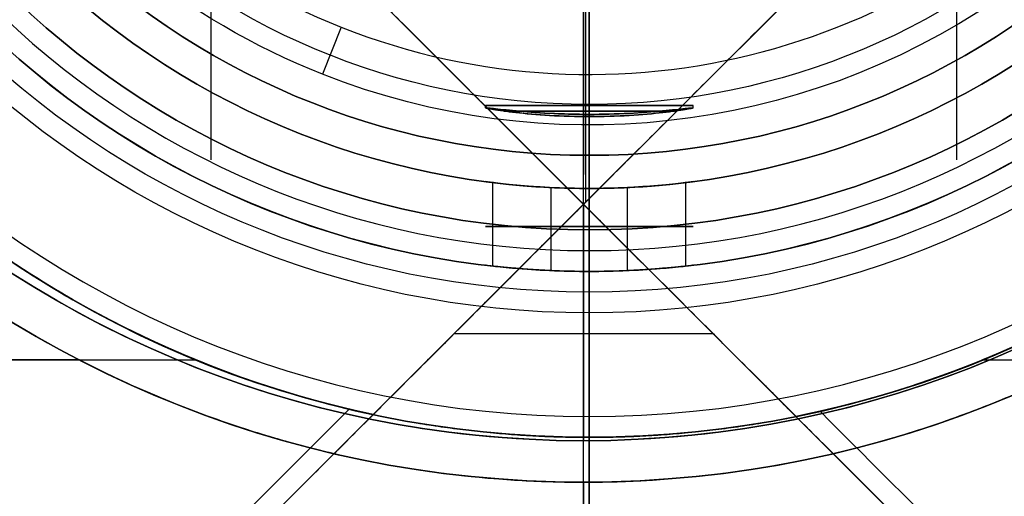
# Model space of a CAD drawing. Header units: millimetres. Extents: x -346 to 346, y -260 to 459.
# Tile 8 of 33: x -14 to 10, y 119 to 131. Entities that reach past the tile are written whole.
import ezdxf

# ---------------------------------------------------------------- set-up
doc = ezdxf.new("R2010")
doc.units = ezdxf.units.MM
doc.layers.add('Layer 01', color=7, linetype='Continuous', true_color=0x000000)

# ---------------------------------------------------------------- blocks, each defined once
blk = doc.blocks.new('Note Lounge Chairs v8')
at = {"layer": 'Layer 01', "color": 254, "true_color": 0xcad1ee}
blk.add_line((0, 280, 26.5), (0, 280, -26.5), dxfattribs=at)
at = {"layer": 'Layer 01', "color": 254, "true_color": 0xcad1ee, "extrusion": (0, -1, 0)}
for centre in [(0, 0, -280), (0, 0, -269.552)]:
    blk.add_circle(centre, 26.5, dxfattribs=at)
at = {"layer": 'Layer 01', "color": 254, "true_color": 0xcad1ee}
for points, knots in [([(-9.326, 388.85, -140.022), (-9.298, 387.578, -130.921), (-9.197, 385.242, -112.036), (-9.089, 383.096, -93.184), (-9.053, 382.015, -84.116), (-8.98, 379.853, -65.979), (-8.981, 377.658, -49.275), (-8.983, 375.451, -32.4), (-8.983, 374.348, -23.962), (-8.984, 372.136, -7), (-8.985, 369.905, 10.127), (-8.986, 368.783, 18.73)], [0, 0, 0, 0, 1, 2, 2, 2, 3, 3, 3, 4, 5, 5, 5, 5]), ([(9.327, 388.85, -140.022), (9.299, 387.578, -130.921), (9.198, 385.242, -112.036), (9.089, 383.096, -93.184), (9.053, 382.015, -84.116), (8.981, 379.853, -65.979), (8.982, 377.658, -49.275), (8.983, 375.451, -32.4), (8.984, 374.348, -23.962), (8.985, 372.136, -7), (8.986, 369.905, 10.127), (8.986, 368.783, 18.73)], [0, 0, 0, 0, 1, 2, 2, 2, 3, 3, 3, 4, 5, 5, 5, 5]), ([(0, 388.593, -140.176), (0, 387.318, -131.071), (0, 384.974, -112.177), (0, 382.82, -93.28), (0, 381.735, -84.173), (0, 379.566, -65.957), (0, 377.364, -49.104), (0, 375.149, -32.149), (0, 374.042, -23.672), (0, 371.822, -6.666), (0, 369.583, 10.472), (0, 368.458, 19.082)], [0, 0, 0, 0, 1, 2, 2, 2, 3, 3, 3, 4, 5, 5, 5, 5]), ([(9.414, 258.967, 28.288), (7.109, 258.918, 28.434), (3.603, 258.846, 28.653), (0, 258.81, 28.762), (-3.602, 258.846, 28.653), (-8.861, 258.955, 28.325), (-17.433, 259.135, 27.778), (-28.529, 259.409, 27.02), (-41.359, 259.799, 26.06), (-59.725, 260.5, 24.52), (-83.07, 261.771, 22.129), (-101.427, 263.384, 19.922), (-110.343, 264.383, 18.796), (-128.175, 266.38, 16.544), (-144.955, 269.148, 14.202), (-161.191, 273.256, 11.671), (-169.309, 275.31, 10.406), (-185.273, 280.088, 7.782), (-210.122, 287.079, 2.151), (-237.591, 291.707, -6.587), (-259.67, 299.353, -13.498), (-268.348, 315.396, -13.649), (-269.039, 335.693, -11.028), (-267.157, 356.098, -9.621), (-256.386, 371.58, -6.066), (-230.413, 377.106, 3.002), (-199.852, 377.055, 13.373), (-175.32, 375.807, 20.838), (-153.356, 374.045, 26.438), (-130.5, 372.449, 31.213), (-110.32, 371.156, 34.625), (-93.264, 370.082, 37.088), (-80.107, 369.275, 38.766), (-66.679, 368.483, 40.24), (-57.606, 367.977, 41.065), (-53.056, 367.732, 41.431)], [0, 0, 0, 0, 12.787332, 25.574665, 38.361997, 51.149329, 63.936661, 76.723994, 89.511326, 102.298658, 127.873323, 153.447987, 153.447987, 153.447987, 179.022652, 179.022652, 179.022652, 204.597316, 230.171981, 255.746645, 281.32131, 306.895974, 332.470639, 358.045304, 383.619968, 409.194633, 434.769297, 460.343962, 485.918626, 511.493291, 537.067955, 549.855288, 562.64262, 575.429952, 588.217284, 588.217284, 588.217284, 588.217284]), ([(9.418, 257.255, 41.349), (7.112, 257.205, 41.498), (3.605, 257.129, 41.721), (0, 257.092, 41.833), (-3.604, 257.129, 41.721), (-8.865, 257.242, 41.386), (-17.439, 257.431, 40.828), (-28.536, 257.715, 40.051), (-41.366, 258.116, 39.059), (-59.733, 258.834, 37.456), (-83.076, 260.127, 34.938), (-101.413, 261.73, 32.586), (-110.31, 262.71, 31.378), (-128.102, 264.672, 28.963), (-144.807, 267.349, 26.421), (-160.946, 271.429, 23.701), (-169.016, 273.469, 22.342), (-184.873, 278.251, 19.532), (-209.602, 285.253, 13.55), (-237.067, 289.813, 4.297), (-259.184, 297.364, -2.996), (-267.866, 313.342, -3.099), (-268.552, 333.613, -0.348), (-266.675, 354.046, 0.921), (-255.905, 369.498, 4.415), (-229.909, 374.831, 13.841), (-199.361, 374.673, 24.724), (-174.937, 373.651, 32.587), (-153.119, 372.185, 38.505), (-130.389, 370.694, 43.551), (-110.284, 369.401, 47.159), (-93.258, 368.32, 49.763), (-80.03, 367.51, 51.508), (-66.357, 366.726, 52.98), (-56.953, 366.238, 53.734), (-52.181, 366.007, 54.043)], [0, 0, 0, 0, 12.787332, 25.574665, 38.361997, 51.149329, 63.936661, 76.723994, 89.511326, 102.298658, 127.873323, 153.447987, 153.447987, 153.447987, 179.022652, 179.022652, 179.022652, 204.597316, 230.171981, 255.746645, 281.32131, 306.895974, 332.470639, 358.045304, 383.619968, 409.194633, 434.769297, 460.343962, 485.918626, 511.493291, 537.067955, 549.855288, 562.64262, 575.429952, 588.217284, 588.217284, 588.217284, 588.217284]), ([(9.412, 259.459, 24.772), (11.311, 259.584, 24.051), (13.117, 259.738, 23.115), (17.162, 260.179, 20.392), (19.25, 260.49, 18.432), (22.691, 261.192, 13.971), (24.034, 261.577, 11.505), (25.558, 262.239, 7.222), (25.98, 262.502, 5.511), (26.424, 262.973, 2.425), (26.513, 263.179, 1.066), (26.49, 263.499, -1.064), (26.448, 263.614, -1.835), (26.26, 263.898, -3.737), (26.075, 264.064, -4.864), (25.238, 264.597, -8.48), (24.296, 264.946, -10.889), (21.464, 265.659, -15.857), (19.431, 266.002, -18.293), (14.74, 266.546, -22.221), (12.16, 266.751, -23.733), (9.378, 266.886, -24.785)], [-64.721323, -64.721323, -64.721323, -64.721323, -58.606956, -58.606956, -50.00747, -50.00747, -41.544838, -41.544838, -36.202868, -36.202868, -32.071193, -32.071193, -29.728961, -29.728961, -26.264797, -26.264797, -18.462452, -18.462452, -8.94811, -8.94811, 0, 0, 0, 0]), ([(-26.5, 263.339), (-26.5, 263.228, 0.735), (-26.469, 263.117, 1.472), (-26.131, 262.503, 5.521), (-25.232, 262.004, 8.756), (-22.29, 261.077, 14.708), (-20.279, 260.657, 17.379), (-16.051, 260.046, 21.221), (-14.069, 259.826, 22.585), (-9.775, 259.466, 24.749), (-7.483, 259.327, 25.536), (-2.137, 259.123, 26.588), (0.914, 259.104, 26.658), (5.799, 259.253, 25.927), (7.64, 259.343, 25.445), (9.412, 259.459, 24.772)], [0, 0, 0, 0, 2.242308, 2.242308, 12.353177, 12.353177, 22.394635, 22.394635, 29.626153, 29.626153, 36.890758, 36.890758, 46.027111, 46.027111, 51.727723, 51.727723, 51.727723, 51.727723])]:
    blk.add_open_spline(points, degree=3, knots=knots, dxfattribs=at)
blk = doc.blocks.new('Note seat carrier v4')
at = {"layer": 'Layer 01', "color": 253, "true_color": 0xa0a0a0}
for p, q in [((1750.007, 56.21, 229.067), (1750.007, 118.323, 238.052)), ((1750.007, 110.143, 196.591), (1750.007, 116.393, 196.591)), ((1750.007, 110.143, 170.591), (1750.007, 109.143, 169.591)), ((1750.007, 110.143, 170.591), (1750.007, 110.143, 196.591)), ((1750.007, 109.143, 169.591), (1750.007, 106.143, 169.591)), ((1750.007, 106.143, 231.238), (1750.007, 56.925, 224.119)), ((1750.007, 106.143, 169.591), (1750.007, 106.143, 231.242))]:
    blk.add_line(p, q, dxfattribs=at)
for centre, radius in [((1750.007, 131.143, 169.591), 25), ((1750.007, 131.143, 204.031), 25), ((1750.007, 131.143, 183.591), 21)]:
    blk.add_circle(centre, radius, dxfattribs=at)
at = {"layer": 'Layer 01', "color": 253, "true_color": 0xa0a0a0, "extrusion": (0, 0, -1)}
blk.add_circle((-1750.007, 131.143, -196.591), 21, dxfattribs=at)
blk.add_arc((-1750.007, 131.143, -169.591), 22, 180, 0, dxfattribs=at)
at = {"layer": 'Layer 01', "color": 253, "true_color": 0xa0a0a0}
blk.add_arc((1750.007, 131.143, 170.591), 21, 180, 0, dxfattribs=at)
for points, knots in [([(1740.53, 108.009, 231.508), (1737.47, 109.263, 231.708), (1734.695, 111.108, 231.982), (1730.004, 115.783, 232.667), (1728.144, 118.575, 233.074), (1725.612, 124.736, 233.974), (1724.975, 128.052, 234.461), (1725.041, 134.639, 235.426), (1725.705, 137.851, 235.896), (1728.191, 143.752, 236.748), (1729.954, 146.403, 237.125), (1733.383, 149.895, 237.612), (1734.723, 151.003, 237.764), (1737.556, 152.886, 238.02), (1739.032, 153.667, 238.124), (1740.577, 154.296, 238.204)], [0, 0, 0, 0, 9.968395, 9.968395, 20.033818, 20.033818, 30.189131, 30.189131, 40.060031, 40.060031, 49.619955, 49.619955, 54.857881, 54.857881, 59.882477, 59.882477, 59.882477, 59.882477]), ([(1775.007, 131.143, 234.914), (1775.007, 131.004, 234.894), (1775.006, 130.865, 234.873), (1774.978, 129.196, 234.629), (1774.812, 127.67, 234.405), (1774.025, 123.795, 233.837), (1773.2, 121.5, 233.501), (1770.736, 116.89, 232.828), (1769.009, 114.656, 232.502), (1764.761, 110.744, 231.928), (1762.237, 109.137, 231.688), (1759.484, 108.009, 231.508)], [0, 0, 0, 0, 0.422025, 0.422025, 5.072786, 5.072786, 12.431276, 12.431276, 20.916211, 20.916211, 29.874149, 29.874149, 29.874149, 29.874149])]:
    blk.add_open_spline(points, degree=3, knots=knots, dxfattribs=at)
for points in [[(1675.007, 108.009, 231.508), (1707.769, 108.009, 231.508), (1740.53, 108.009, 231.508)], [(1759.484, 108.009, 231.508), (1767.246, 108.009, 231.508), (1775.007, 108.009, 231.508)]]:
    blk.add_open_spline(points, degree=2, dxfattribs=at)
blk.add_rational_spline([(1740.53, 108.009, 231.508), (1745.085, 106.143, 231.238), (1750.007, 106.143, 231.238), (1754.93, 106.143, 231.238), (1759.484, 108.009, 231.508)], [0.888016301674, 0.924595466, 1, 0.924595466, 0.888016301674], degree=2, knots=[0, 0, 0, 9.851844, 9.851844, 19.703687, 19.703687, 19.703687], dxfattribs=at)
blk = doc.blocks.new('Block 01')
at = {"layer": 'Layer 01', "color": 253, "true_color": 0xa0a0a0}
for p, q in [((0.138, 129.445, -53.276), (0.138, 138.195, -53.276)), ((0.138, 128.72, 59.924), (0.138, 131.201, 59.924)), ((-5.844, 130.586, -53.276), (-6.293, 129.452, 59.424)), ((-2.362, 128.637, 38.224), (-2.362, 128.695, 38.224)), ((2.638, 128.695, 38.224), (-2.362, 128.695, 38.224)), ((0.138, 128.72, 59.924), (0.138, 128.225, 59.424)), ((0.138, 128.482, 35.724), (0.138, 128.695, 35.724)), ((0.138, 128.428, 40.724), (0.138, 128.695, 40.724)), ((0.138, 128.695, 40.724), (0.138, 128.695, 35.724)), ((2.638, 128.637, 38.224), (2.638, 128.695, 38.224))]:
    blk.add_line(p, q, dxfattribs=at)
at = {"layer": 'Layer 01', "color": 253, "true_color": 0xa0a0a0, "extrusion": (0, -1, 0)}
blk.add_circle((0.138, 38.224, -128.695), 2.5, dxfattribs=at)
at = {"layer": 'Layer 01', "color": 253, "true_color": 0xa0a0a0, "extrusion": (0, 0, -1)}
for centre, radius, start, end in [((-0.138, 145.695, -59.924), 16.975, 180, 90), ((-0.138, 145.695, -59.424), 17.47, 291.6, 0), ((-0.138, 145.695, -59.424), 17.47, 180, 291.6)]:
    blk.add_arc(centre, radius, start, end, dxfattribs=at)
at = {"layer": 'Layer 01', "color": 253, "true_color": 0xa0a0a0}
for start, end in [(248.4, 180), (180, 248.4)]:
    blk.add_arc((0.138, 145.695, -53.276), 16.25, start, end, dxfattribs=at)
at = {"layer": 'Layer 01', "color": 253, "true_color": 0xa0a0a0, "extrusion": (0, 1, 0)}
for start, end in [(34.8668, 145.1307), (226.2452, 313.7539)]:
    blk.add_arc((-0.138, 38.224, 128.561), 2.5, start, end, dxfattribs=at)
at = {"layer": 'Layer 01', "color": 253, "true_color": 0xa0a0a0}
for points, knots in [([(2.638, 128.637, 38.224), (2.637, 128.644, 37.552), (2.364, 128.607, 36.91), (1.437, 128.522, 35.99), (0.794, 128.481, 35.721), (-0.539, 128.482, 35.727), (-1.18, 128.523, 36.002), (-2.098, 128.608, 36.93), (-2.366, 128.645, 37.574), (-2.357, 128.628, 38.908), (-2.081, 128.577, 39.544), (-1.16, 128.473, 40.457), (-0.521, 128.427, 40.726), (0.816, 128.428, 40.721), (1.452, 128.474, 40.447), (2.368, 128.579, 39.528), (2.638, 128.629, 38.891), (2.638, 128.637, 38.224)], [-15.82479, -15.82479, -15.82479, -15.82479, -13.84558, -13.84558, -11.868881, -11.868881, -9.892282, -9.892282, -7.913076, -7.913076, -5.936276, -5.936276, -3.956499, -3.956499, -1.976735, -1.976735, 0, 0, 0, 0]), ([(2.638, 128.637, 38.22), (2.638, 128.64, 37.906), (2.575, 128.634, 37.571), (2.319, 128.606, 36.956), (2.127, 128.585, 36.676), (1.683, 128.544, 36.233), (1.403, 128.522, 36.041), (0.787, 128.49, 35.786), (0.452, 128.482, 35.724), (-0.176, 128.482, 35.724), (-0.51, 128.49, 35.786), (-1.126, 128.522, 36.041), (-1.406, 128.544, 36.233), (-1.85, 128.585, 36.676), (-2.042, 128.606, 36.956), (-2.298, 128.634, 37.571), (-2.361, 128.64, 37.906), (-2.362, 128.633, 38.534), (-2.299, 128.62, 38.87), (-2.045, 128.579, 39.487), (-1.852, 128.552, 39.768), (-1.409, 128.501, 40.212), (-1.128, 128.475, 40.405), (-0.512, 128.438, 40.66), (-0.176, 128.428, 40.724), (0.453, 128.428, 40.724), (0.789, 128.438, 40.66), (1.405, 128.475, 40.405), (1.686, 128.501, 40.212), (2.129, 128.552, 39.768), (2.322, 128.579, 39.487), (2.576, 128.62, 38.871), (2.638, 128.633, 38.537), (2.638, 128.637, 38.224)], [0, 0, 0, 0, 0.987709, 0.987709, 1.975418, 1.975418, 2.963592, 2.963592, 3.951766, 3.951766, 4.93994, 4.93994, 5.928113, 5.928113, 6.915823, 6.915823, 7.903532, 7.903532, 8.894297, 8.894297, 9.885061, 9.885061, 10.87564, 10.87564, 11.866218, 11.866218, 12.856796, 12.856796, 13.847374, 13.847374, 14.838139, 14.838139, 15.82479, 15.82479, 15.82479, 15.82479])]:
    blk.add_open_spline(points, degree=3, knots=knots, dxfattribs=at)
blk.add_open_spline([(2.638, 128.637, 38.224), (2.638, 128.637, 38.222), (2.638, 128.637, 38.221), (2.638, 128.637, 38.22)], degree=3, dxfattribs=at)
blk = doc.blocks.new('Component9')
at = {"layer": 'Layer 01', "color": 253, "true_color": 0xa0a0a0}
blk.add_blockref('Block 01', (0, 0), dxfattribs=at)
blk = doc.blocks.new('Component10')
at = {"layer": 'Layer 01', "color": 253, "true_color": 0xa0a0a0}
for p, q in [((0.138, 127.494, 46.924), (0.138, 126.695, 46.924)), ((0.138, 127.494, 46.924), (0.138, 127.494, 58.924)), ((0.138, 127.494, 58.924), (0.138, 125.695, 58.924)), ((-2.186, 124.823, 39.144), (-2.186, 126.836, 39.144)), ((-0.782, 124.716, 35.899), (-0.782, 126.718, 35.899)), ((1.059, 124.715, 40.548), (1.059, 126.717, 40.548)), ((2.463, 124.823, 37.303), (2.463, 126.837, 37.303)), ((0.138, 125.195, -53.276), (0.138, 126.695, -53.276)), ((0.138, 126.695, -53.276), (0.138, 126.695, 35.724)), ((0.138, 126.695, 40.724), (0.138, 126.695, 46.924)), ((0.138, 125.695, 46.924), (0.138, 121.195, 46.924)), ((0.138, 125.695, 46.924), (0.138, 125.695, 58.924)), ((0.138, 125.195, -53.276), (0.138, 124.695, -52.776)), ((0.138, 124.695, -52.776), (0.138, 124.695, 35.724)), ((0.138, 124.695, 40.724), (0.138, 124.695, 43.224)), ((0.138, 124.195, 43.724), (0.138, 121.195, 43.724)), ((0.138, 121.195, 46.924), (0.138, 120.695, 46.424)), ((0.138, 121.195, 43.724), (0.138, 120.695, 44.224)), ((0.138, 120.695, 44.224), (0.138, 120.695, 46.424))]:
    blk.add_line(p, q, dxfattribs=at)
for centre, radius in [((0.138, 145.695, 45.324), 25), ((0.138, 145.695, -4.776), 21), ((0.138, 145.695, 52.924), 20), ((0.138, 145.695, 46.924), 19), ((0.138, 145.695, -3.176), 19), ((0.138, 145.695, 52.924), 18.201)]:
    blk.add_circle(centre, radius, dxfattribs=at)
at = {"layer": 'Layer 01', "color": 253, "true_color": 0xa0a0a0, "extrusion": (0, 0, -1)}
for centre, radius in [((-0.138, 145.695, -46.924), 20), ((-0.138, 145.695, -58.924), 20), ((-0.138, 145.695, 53.276), 19), ((-0.138, 145.695, -46.924), 18.201), ((-0.138, 145.695, -58.924), 18.201)]:
    blk.add_circle(centre, radius, dxfattribs=at)
at = {"layer": 'Layer 01', "color": 253, "true_color": 0xa0a0a0, "extrusion": (0, 1, 0)}
blk.add_circle((-0.138, 38.224, 125.777), 2.5, dxfattribs=at)
at = {"layer": 'Layer 01', "color": 253, "true_color": 0xa0a0a0, "extrusion": (0, 0, -1)}
for centre, radius in [((-0.138, 145.695, -46.424), 25), ((-0.138, 145.695, -44.224), 25), ((-0.138, 145.695, -43.724), 21.5), ((-0.138, 145.695, -43.224), 21), ((-0.138, 145.695, 52.776), 21)]:
    blk.add_arc(centre, radius, 180, 0, dxfattribs=at)
at = {"layer": 'Layer 01', "color": 253, "true_color": 0xa0a0a0}
for centre, radius in [((0.138, 145.695, 46.924), 24.5), ((0.138, 145.695, 43.724), 24.5), ((0.138, 145.695, -53.276), 20.5)]:
    blk.add_arc(centre, radius, 180, 0, dxfattribs=at)
at = {"layer": 'Layer 01', "color": 253, "true_color": 0xa0a0a0, "extrusion": (-1, 0, 0)}
blk.add_arc((-124.195, 43.224, -0.138), 0.5, 90, 180, dxfattribs=at)
at = {"layer": 'Layer 01', "color": 253, "true_color": 0xa0a0a0}
for points, knots in [([(-2.362, 126.86, 38.224), (-2.362, 126.86, 37.909), (-2.299, 126.851, 37.574), (-2.043, 126.82, 36.958), (-1.851, 126.798, 36.678), (-1.408, 126.756, 36.234), (-1.127, 126.734, 36.042), (-0.511, 126.703, 35.786), (-0.176, 126.695, 35.724), (0.453, 126.695, 35.724), (0.788, 126.703, 35.786), (1.404, 126.734, 36.042), (1.684, 126.756, 36.234), (2.128, 126.798, 36.678), (2.32, 126.82, 36.958), (2.576, 126.851, 37.574), (2.638, 126.86, 37.909), (2.638, 126.86, 38.224)], [-7.912223, -7.912223, -7.912223, -7.912223, -6.92319, -6.92319, -5.934157, -5.934157, -4.945134, -4.945134, -3.956112, -3.956112, -2.967089, -2.967089, -1.978066, -1.978066, -0.989033, -0.989033, 0, 0, 0, 0]), ([(1.059, 126.717, 40.548), (0.761, 126.703, 40.666), (0.44, 126.695, 40.724), (-0.176, 126.695, 40.724), (-0.511, 126.703, 40.661), (-1.127, 126.734, 40.405), (-1.408, 126.756, 40.213), (-1.851, 126.798, 39.77), (-2.043, 126.82, 39.489), (-2.299, 126.851, 38.873), (-2.362, 126.86, 38.538), (-2.362, 126.86, 38.224)], [3.00647, 3.00647, 3.00647, 3.00647, 3.956112, 3.956112, 4.945134, 4.945134, 5.934157, 5.934157, 6.92319, 6.92319, 7.912223, 7.912223, 7.912223, 7.912223]), ([(2.638, 126.86, 38.224), (2.638, 126.86, 38.538), (2.576, 126.851, 38.873), (2.32, 126.82, 39.489), (2.128, 126.798, 39.77), (1.684, 126.756, 40.213), (1.404, 126.734, 40.405), (1.083, 126.718, 40.538), (1.071, 126.718, 40.543), (1.059, 126.717, 40.548)], [-7.912223, -7.912223, -7.912223, -7.912223, -6.92319, -6.92319, -5.934157, -5.934157, -4.945134, -4.945134, -4.905753, -4.905753, -4.905753, -4.905753]), ([(0.138, 124.695, 35.724), (-0.176, 124.695, 35.724), (-0.511, 124.703, 35.786), (-1.127, 124.731, 36.042), (-1.408, 124.751, 36.234), (-1.851, 124.788, 36.678), (-2.043, 124.808, 36.958), (-2.299, 124.836, 37.574), (-2.362, 124.844, 37.909), (-2.362, 124.844, 38.224), (-2.362, 124.844, 38.538), (-2.299, 124.836, 38.873), (-2.043, 124.808, 39.489), (-1.851, 124.788, 39.77), (-1.408, 124.751, 40.213), (-1.127, 124.731, 40.405), (-0.511, 124.703, 40.661), (-0.176, 124.695, 40.724), (0.138, 124.695, 40.724)], [-7.91059, -7.91059, -7.91059, -7.91059, -6.921769, -6.921769, -5.932949, -5.932949, -4.944122, -4.944122, -3.955295, -3.955295, -3.955295, -2.966468, -2.966468, -1.977641, -1.977641, -0.98882, -0.98882, 0, 0, 0, 0]), ([(2.638, 124.844, 38.224), (2.638, 124.844, 37.909), (2.576, 124.836, 37.574), (2.32, 124.808, 36.958), (2.128, 124.788, 36.678), (1.684, 124.751, 36.234), (1.403, 124.731, 36.042), (0.788, 124.703, 35.786), (0.453, 124.695, 35.724), (0.138, 124.695, 35.724)], [-3.955295, -3.955295, -3.955295, -3.955295, -2.966468, -2.966468, -1.977641, -1.977641, -0.98882, -0.98882, 0, 0, 0, 0]), ([(1.059, 124.715, 40.548), (1.071, 124.715, 40.543), (1.083, 124.716, 40.538), (1.403, 124.731, 40.405), (1.684, 124.751, 40.213), (2.128, 124.788, 39.77), (2.32, 124.808, 39.489), (2.576, 124.836, 38.873), (2.638, 124.844, 38.538), (2.638, 124.844, 38.224)], [-3.005749, -3.005749, -3.005749, -3.005749, -2.966475, -2.966475, -1.977654, -1.977654, -0.988827, -0.988827, 0, 0, 0, 0])]:
    blk.add_open_spline(points, degree=3, knots=knots, dxfattribs=at)
blk.add_open_spline([(0.138, 124.695, 40.724), (0.44, 124.695, 40.724), (0.761, 124.702, 40.666), (1.059, 124.715, 40.548)], degree=3, dxfattribs=at)
blk = doc.blocks.new('Component11')
at = {"layer": 'Layer 01', "color": 253, "true_color": 0xa0a0a0}
for p, q in [((0.138, 140.558, -66.276), (0.138, 124.695, -66.276)), ((0.138, 120.695, -71.276), (0.138, 140.538, -71.276)), ((0.138, 124.695, 43.724), (0.138, 124.695, -66.276)), ((0.138, 120.695, 43.724), (0.138, 124.695, 43.724)), ((0.138, 120.695, 43.724), (0.138, 120.695, -71.276))]:
    blk.add_line(p, q, dxfattribs=at)
at = {"layer": 'Layer 01', "color": 253, "true_color": 0xa0a0a0, "extrusion": (0, 0, -1)}
for centre, radius in [((-0.138, 145.695, -43.724), 25), ((-0.138, 145.695, 71.276), 25), ((-0.138, 145.695, 13.776), 25), ((-0.138, 145.695, -43.724), 21), ((-0.138, 145.695, 66.276), 21), ((-0.138, 145.695, 11.276), 21)]:
    blk.add_circle(centre, radius, dxfattribs=at)
blk = doc.blocks.new('Note Lounge Wooden Base v14')
at = {"layer": 'Layer 01', "color": 18, "true_color": 0x000000}
for p, q in [((258.448, -132.134, -101.362), (-278.247, 404.56, -101.362)), ((-19.799, 146.112, -121.112), (0, 126.313, -121.112)), ((0, 126.313, -86.112), (19.799, 146.112, -86.112)), ((0.048, 139.195, -71.112), (0.048, 126.362, -71.112)), ((-258.448, -132.134, -101.362), (0, 126.313, -101.362)), ((-24.042, 102.272, -101.112), (0, 126.313, -101.112)), ((0, 126.313, -71.112), (0, 120.612, -71.112)), ((24.042, 102.272, -101.112), (0, 126.313, -101.112)), ((0, 96.112, -141.112), (0, 126.313, -141.112)), ((3.121, 123.192, -71.112), (-3.121, 123.192, -71.112)), ((0, 96.112, 87.888), (0, 120.612, 87.888)), ((0, 120.612, 87.888), (0, 120.612, -71.112)), ((0, 119.612, 90), (0, 96.112, 90)), ((0, 119.612, 109.915), (0, 109.005, 108.38)), ((0, 119.612, 90), (0, 119.612, 109.915))]:
    blk.add_line(p, q, dxfattribs=at)
at = {"layer": 'Layer 01', "color": 18, "true_color": 0x000000, "extrusion": (0, 0, -1)}
for centre, radius in [((0, 146.112, -87.888), 50), ((0, 146.112, -90), 50), ((0, 146.112, -8.388), 25.5)]:
    blk.add_circle(centre, radius, dxfattribs=at)
at = {"layer": 'Layer 01', "color": 18, "true_color": 0x000000}
for centre, radius in [((0, 146.112, -26.612), 50), ((0, 146.112, 105.49), 50), ((0, 146.112, 90), 26.5), ((0, 146.112, 103.791), 26.5), ((0, 146.112, 87.888), 25.5)]:
    blk.add_circle(centre, radius, dxfattribs=at)
for centre, radius, start, end in [((0.138, 145.695, -71.112), 25, 189.8493, 257.9749), ((0.138, 145.695, -71.112), 25, 281.4886, 349.6037), ((0, 146.112, -61.112), 25.5, 191.7002, 258.2998), ((0, 146.112, -61.112), 25.5, 281.7002, 348.2998), ((0, 146.112, -71.112), 25.5, 258.2998, 281.7002)]:
    blk.add_arc(centre, radius, start, end, dxfattribs=at)
at = {"layer": 'Layer 01', "color": 18, "true_color": 0x000000, "extrusion": (0, 0, -1)}
for centre, start, end in [((-0.138, 145.695, 66.112), 282.0251, 350.1507), ((-0.138, 145.695, 66.112), 190.3963, 258.5114), ((-0.138, 145.695, 61.112), 283.3808, 348.7609), ((-0.138, 145.695, 61.112), 191.7771, 257.1477)]:
    blk.add_arc(centre, 25, start, end, dxfattribs=at)
at = {"layer": 'Layer 01', "color": 18, "true_color": 0x000000}
for points in [[(278.247, -112.335, -141.112), (9.899, 156.012, -141.112), (-258.448, 424.359, -141.112)], [(-278.247, 404.56, -141.112), (-9.899, 136.213, -141.112), (258.448, -132.134, -141.112)], [(24.59, 150.903, -71.112), (9.76, 136.073, -71.112), (-5.07, 121.243, -71.112)], [(-19.799, 146.112, -101.112), (-9.899, 136.213, -101.112), (0, 126.313, -101.112)], [(-19.799, 146.112, -141.112), (-9.899, 136.213, -141.112), (0, 126.313, -141.112)], [(0, 126.313, -101.112), (-9.899, 136.213, -101.112), (-19.799, 146.112, -101.112)], [(0, 126.313, -101.112), (9.899, 136.213, -101.112), (19.799, 146.112, -101.112)], [(0, 126.313, -101.112), (9.899, 136.213, -101.112), (19.799, 146.112, -101.112)], [(19.799, 146.112, -71.112), (9.899, 136.213, -71.112), (0, 126.313, -71.112)], [(-258.448, -132.134, -141.112), (-129.224, -2.91, -141.112), (0, 126.313, -141.112)], [(-24.042, 102.272, -141.112), (-12.021, 114.293, -141.112), (0, 126.313, -141.112)], [(0, 126.313, -71.112), (-2.586, 123.728, -71.112), (-5.171, 121.142, -71.112)], [(0, 126.313, -141.112), (0, 126.313, -106.112), (0, 126.313, -71.112)], [(5.171, 121.142, -71.112), (2.586, 123.728, -71.112), (0, 126.313, -71.112)], [(0, 126.313, -141.112), (12.021, 114.293, -141.112), (24.042, 102.272, -141.112)], [(0, 126.313, -141.112), (0, 126.313, -121.112), (0, 126.313, -101.112)], [(5.118, 121.196, -71.112), (2.559, 123.754, -71.112), (0, 126.313, -71.112)], [(0, 126.313, -71.112), (0, 126.313, -86.112), (0, 126.313, -101.112)], [(-12.148, 122.561, 110.341), (-28.127, 122.561, 110.341), (-44.106, 122.561, 110.341)], [(-5.647, 121.373, -61.112), (-132.224, -5.204, -61.112), (-258.801, -131.781, -61.112)], [(258.801, -131.781, -61.112), (132.25, -5.23, -61.112), (5.699, 121.321, -61.112)], [(-5.07, 121.243, -61.612), (-131.759, -5.445, -61.612), (-258.448, -132.134, -61.612)], [(-5.171, 121.142, -61.112), (-14.606, 111.707, -61.112), (-24.042, 102.272, -61.112)], [(-5.171, 121.142, -61.112), (-5.171, 121.142, -66.112), (-5.171, 121.142, -71.112)], [(-5.07, 121.243, -71.112), (-5.07, 121.243, -66.362), (-5.07, 121.243, -61.612)], [(5.118, 121.196, -61.612), (131.783, -5.469, -61.612), (258.448, -132.134, -61.612)], [(5.118, 121.196, -61.612), (5.118, 121.196, -66.362), (5.118, 121.196, -71.112)], [(5.171, 121.142, -71.112), (5.171, 121.142, -66.112), (5.171, 121.142, -61.112)], [(5.171, 121.142, -61.112), (14.606, 111.707, -61.112), (24.042, 102.272, -61.112)]]:
    blk.add_open_spline(points, degree=2, dxfattribs=at)
blk.add_open_spline([(-26.5, 146.112, 113.808), (-26.5, 144.725, 113.605), (-26.391, 143.336, 113.401), (-25.646, 138.64, 112.713), (-24.492, 135.447, 112.246), (-21.428, 130.303, 111.495), (-19.762, 128.263, 111.197), (-16.111, 124.946, 110.708), (-14.205, 123.622, 110.51), (-12.148, 122.561, 110.341)], degree=3, knots=[0, 0, 0, 0, 4.232093, 4.232093, 14.437261, 14.437261, 22.361495, 22.361495, 29.333764, 29.333764, 29.333764, 29.333764], dxfattribs=at)
for points, weights, knots in [([(44.106, 122.561, 110.341), (29.983, 96.112, 106.515), (0, 96.112, 106.515), (-29.983, 96.112, 106.515), (-44.106, 122.561, 110.341)], [0.872387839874, 0.801034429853, 1, 0.801034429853, 0.872387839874], [-120.417493, -120.417493, -120.417493, -60.208747, -60.208747, 0, 0, 0]), ([(-12.148, 122.561, 110.341), (-6.432, 119.612, 109.915), (0, 119.612, 109.915), (6.432, 119.612, 109.915), (12.148, 122.561, 110.341)], [0.874283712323, 0.908652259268, 1, 0.908652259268, 0.874283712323], [-25.754806, -25.754806, -25.754806, -12.877403, -12.877403, 0, 0, 0])]:
    blk.add_rational_spline(points, weights, degree=2, knots=knots, dxfattribs=at)
for points, weights in [([(-5.07, 121.243, -61.612), (-5.359, 121.305, -61.364), (-5.647, 121.373, -61.112)], [0.863022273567, 0.864099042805, 0.865298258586]), ([(5.699, 121.321, -61.112), (5.409, 121.255, -61.364), (5.118, 121.196, -61.612)], [0.86438124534, 0.863224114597, 0.862190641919])]:
    blk.add_rational_spline(points, weights, degree=2, dxfattribs=at)
at = {"layer": 'Layer 01'}
for name, p in [('Note seat carrier v4', (-1749.869, 14.551, -121.167)), ('Component10', (0, 0)), ('Component11', (0, 0)), ('Component9', (0, 0))]:
    blk.add_blockref(name, p, dxfattribs=at)
at = {"layer": 'Layer 01', "extrusion": (0, -1, -1.17487e-15)}
blk.add_blockref('Note Lounge Chairs v8', (0, -146.112, -146.112), dxfattribs=at)

msp = doc.modelspace()

# ---------------------------------------------------------------- block references
at = {"layer": 'Layer 01'}
msp.add_blockref('Note Lounge Wooden Base v14', (0, 0), dxfattribs=at)

doc.saveas('drawing.dxf')
